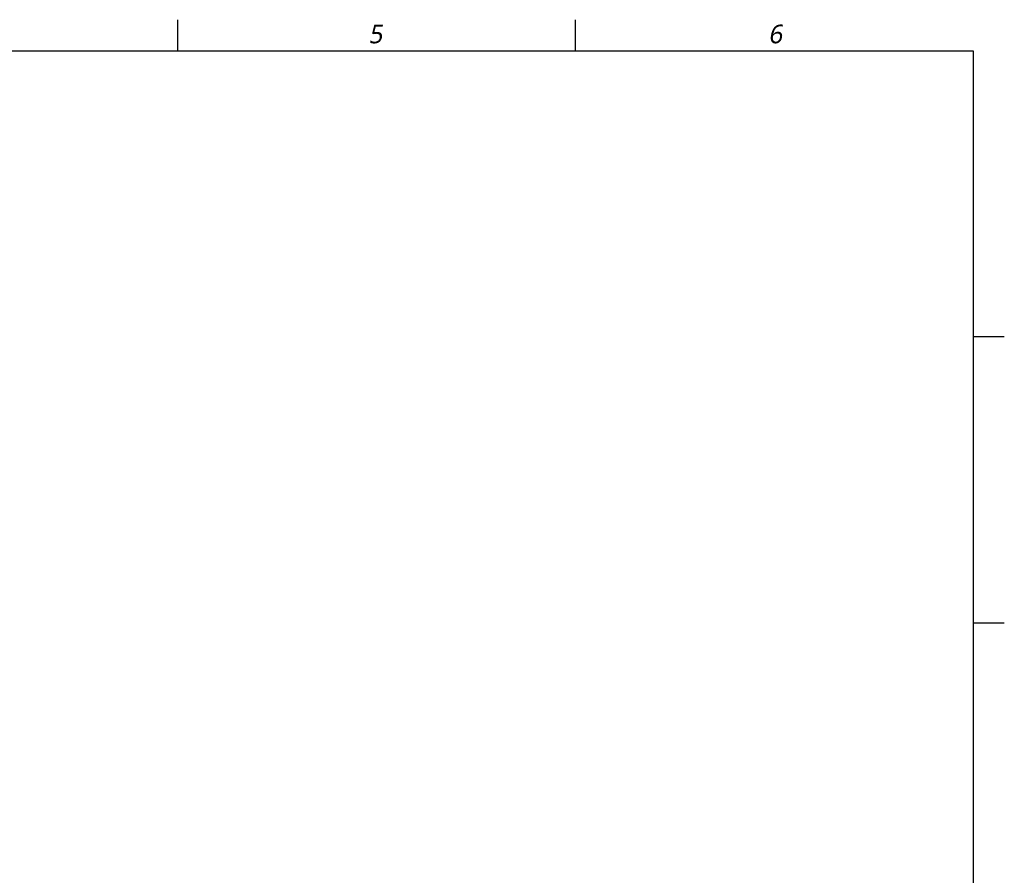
# Model space of a CAD drawing. Header units: millimetres. Extents: x 36 to 7524, y 76 to 5310.
# Tile 29 of 29: x 4611 to 7470, y 2772 to 5256. Entities that reach past the tile are written whole.
import ezdxf

# ---------------------------------------------------------------- set-up
doc = ezdxf.new("R2010")
doc.units = ezdxf.units.MM
doc.styles.add('TEXTSTYLE_2', font='malgun.ttf')

msp = doc.modelspace()

# ---------------------------------------------------------------- linework, layer by layer
at = {"color": 134}
for p, q in [((5070, 5166), (5070, 5256)), ((6225, 5166), (6225, 5256)), ((7470, 4335), (7380, 4335)), ((7470, 3504), (7380, 3504))]:
    msp.add_line(p, q, dxfattribs=at)
at = {"color": 7}
for p, q in [((450, 5166), (7380, 5166)), ((7380, 5166), (7380, 180))]:
    msp.add_line(p, q, dxfattribs=at)

# ---------------------------------------------------------------- texts
at = {"color": 134, "char_height": 54, "width": 62.1, "attachment_point": 1, "line_spacing_factor": 0.9, "style": 'TEXTSTYLE_2'}
for s, insert in [('\\Q10.0;5', (5623.595, 5241.436)), ('\\Q10.0;6', (6784.595, 5241.436))]:
    msp.add_mtext(s, dxfattribs=dict(at, insert=insert))

doc.saveas('drawing.dxf')
